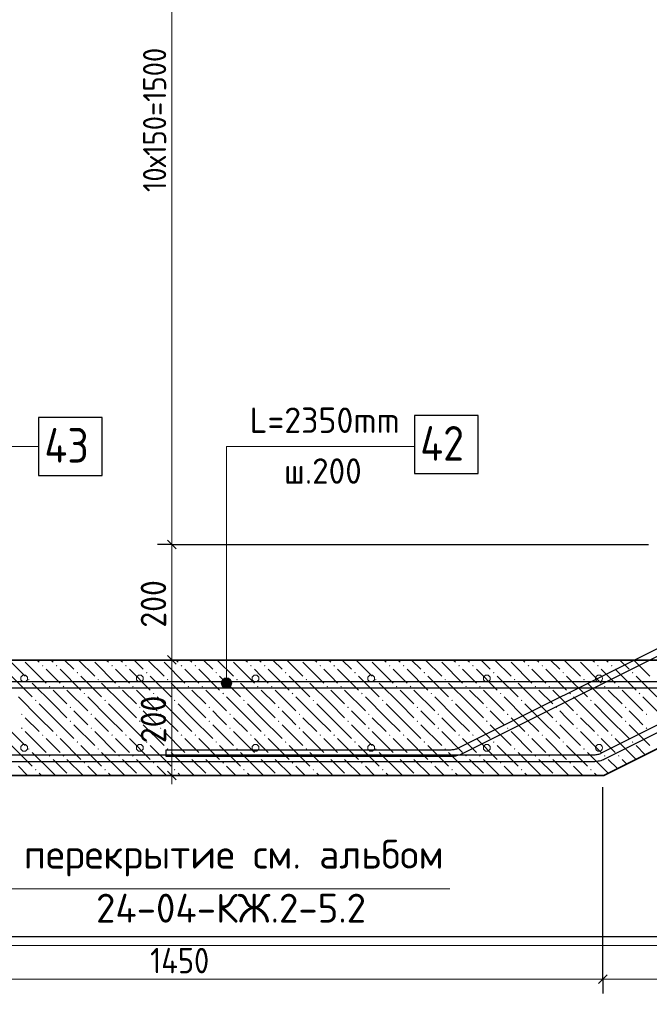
# Model space of a CAD drawing. Header units: millimetres. Extents: x 0 to 21000, y 0 to 14855.
# Tile 5 of 25: x 4061 to 6783, y 7096 to 11357. Entities that reach past the tile are written whole.
import ezdxf

# ---------------------------------------------------------------- set-up
doc = ezdxf.new("R2010")
doc.units = ezdxf.units.MM
for name, color, linetype, lineweight in [('Standard', 7, 'Continuous', 25), ('Обрамление П-обр. равн.', 7, 'Continuous', 25), ('Общий01', 7, 'Continuous', 13), ('Позиционная метка линия выноска', 7, 'Continuous', 13), ('Примечания', 7, 'Continuous', 13), ('Размерная линия_ общее', 7, 'Continuous', 13)]:
    doc.layers.add(name, color=color, linetype=linetype, lineweight=lineweight)
doc.layers.add('ЖБ Лестница', color=7, linetype='Continuous', lineweight=25, true_color=0xe0e0ff)
doc.styles.add('ISOCPEUR', font='txt')

msp = doc.modelspace()

# ---------------------------------------------------------------- hatches: boundary and pattern name
at = {"layer": 'ЖБ Лестница', "linetype": 'Continuous', "lineweight": 18, "transparency": 33554687}
for points in [[(4157.2, 8560.9), (4160.4, 8564.2), (4163.7, 8560.9), (4160.4, 8557.7)], [(4217.2, 8560.9), (4220.4, 8564.2), (4223.7, 8560.9), (4220.4, 8557.7)], [(4457.2, 8560.9), (4460.4, 8564.2), (4463.7, 8560.9), (4460.4, 8557.7)], [(4517.2, 8560.9), (4520.4, 8564.2), (4523.7, 8560.9), (4520.4, 8557.7)], [(4757.2, 8560.9), (4760.4, 8564.2), (4763.7, 8560.9), (4760.4, 8557.7)], [(4817.2, 8560.9), (4820.4, 8564.2), (4823.7, 8560.9), (4820.4, 8557.7)], [(5057.2, 8560.9), (5060.4, 8564.2), (5063.7, 8560.9), (5060.4, 8557.7)], [(5117.2, 8560.9), (5120.4, 8564.2), (5123.7, 8560.9), (5120.4, 8557.7)], [(5357.2, 8560.9), (5360.4, 8564.2), (5363.7, 8560.9), (5360.4, 8557.7)], [(5417.2, 8560.9), (5420.4, 8564.2), (5423.7, 8560.9), (5420.4, 8557.7)], [(5657.2, 8560.9), (5660.4, 8564.2), (5663.7, 8560.9), (5660.4, 8557.7)], [(5717.2, 8560.9), (5720.4, 8564.2), (5723.7, 8560.9), (5720.4, 8557.7)], [(5957.2, 8560.9), (5960.4, 8564.2), (5963.7, 8560.9), (5960.4, 8557.7)], [(6017.2, 8560.9), (6020.4, 8564.2), (6023.7, 8560.9), (6020.4, 8557.7)], [(6257.2, 8560.9), (6260.4, 8564.2), (6263.7, 8560.9), (6260.4, 8557.7)], [(6317.2, 8560.9), (6320.4, 8564.2), (6323.7, 8560.9), (6320.4, 8557.7)], [(6557.2, 8560.9), (6560.4, 8564.2), (6563.7, 8560.9), (6560.4, 8557.7)], [(6617.2, 8560.9), (6620.4, 8564.2), (6623.7, 8560.9), (6620.4, 8557.7)], [(4307.2, 8530.9), (4310.4, 8534.2), (4313.7, 8530.9), (4310.4, 8527.7)], [(4607.2, 8530.9), (4610.4, 8534.2), (4613.7, 8530.9), (4610.4, 8527.7)], [(4907.2, 8530.9), (4910.4, 8534.2), (4913.7, 8530.9), (4910.4, 8527.7)], [(5207.2, 8530.9), (5210.4, 8534.2), (5213.7, 8530.9), (5210.4, 8527.7)], [(5507.2, 8530.9), (5510.4, 8534.2), (5513.7, 8530.9), (5510.4, 8527.7)], [(5807.2, 8530.9), (5810.4, 8534.2), (5813.7, 8530.9), (5810.4, 8527.7)], [(6107.2, 8530.9), (6110.4, 8534.2), (6113.7, 8530.9), (6110.4, 8527.7)], [(6407.2, 8530.9), (6410.4, 8534.2), (6413.7, 8530.9), (6410.4, 8527.7)], [(6707.2, 8530.9), (6710.4, 8534.2), (6713.7, 8530.9), (6710.4, 8527.7)], [(4097.2, 8500.9), (4100.4, 8504.2), (4103.7, 8500.9), (4100.4, 8497.7)], [(4397.2, 8500.9), (4400.4, 8504.2), (4403.7, 8500.9), (4400.4, 8497.7)], [(4697.2, 8500.9), (4700.4, 8504.2), (4703.7, 8500.9), (4700.4, 8497.7)], [(4997.2, 8500.9), (5000.4, 8504.2), (5003.7, 8500.9), (5000.4, 8497.7)], [(5297.2, 8500.9), (5300.4, 8504.2), (5303.7, 8500.9), (5300.4, 8497.7)], [(5597.2, 8500.9), (5600.4, 8504.2), (5603.7, 8500.9), (5600.4, 8497.7)], [(5897.2, 8500.9), (5900.4, 8504.2), (5903.7, 8500.9), (5900.4, 8497.7)], [(6197.2, 8500.9), (6200.4, 8504.2), (6203.7, 8500.9), (6200.4, 8497.7)], [(6497.2, 8500.9), (6500.4, 8504.2), (6503.7, 8500.9), (6500.4, 8497.7)], [(4187.2, 8470.9), (4190.4, 8474.2), (4193.7, 8470.9), (4190.4, 8467.7)], [(4247.2, 8470.9), (4250.4, 8474.2), (4253.7, 8470.9), (4250.4, 8467.7)], [(4337.2, 8440.9), (4340.4, 8444.2), (4343.7, 8440.9), (4340.4, 8437.7)], [(4487.2, 8470.9), (4490.4, 8474.2), (4493.7, 8470.9), (4490.4, 8467.7)], [(4547.2, 8470.9), (4550.4, 8474.2), (4553.7, 8470.9), (4550.4, 8467.7)], [(4637.2, 8440.9), (4640.4, 8444.2), (4643.7, 8440.9), (4640.4, 8437.7)], [(4787.2, 8470.9), (4790.4, 8474.2), (4793.7, 8470.9), (4790.4, 8467.7)], [(4847.2, 8470.9), (4850.4, 8474.2), (4853.7, 8470.9), (4850.4, 8467.7)], [(4937.2, 8440.9), (4940.4, 8444.2), (4943.7, 8440.9), (4940.4, 8437.7)], [(5087.2, 8470.9), (5090.4, 8474.2), (5093.7, 8470.9), (5090.4, 8467.7)], [(5147.2, 8470.9), (5150.4, 8474.2), (5153.7, 8470.9), (5150.4, 8467.7)], [(5237.2, 8440.9), (5240.4, 8444.2), (5243.7, 8440.9), (5240.4, 8437.7)], [(5387.2, 8470.9), (5390.4, 8474.2), (5393.7, 8470.9), (5390.4, 8467.7)], [(5447.2, 8470.9), (5450.4, 8474.2), (5453.7, 8470.9), (5450.4, 8467.7)], [(5537.2, 8440.9), (5540.4, 8444.2), (5543.7, 8440.9), (5540.4, 8437.7)], [(5687.2, 8470.9), (5690.4, 8474.2), (5693.7, 8470.9), (5690.4, 8467.7)], [(5747.2, 8470.9), (5750.4, 8474.2), (5753.7, 8470.9), (5750.4, 8467.7)], [(5837.2, 8440.9), (5840.4, 8444.2), (5843.7, 8440.9), (5840.4, 8437.7)], [(5987.2, 8470.9), (5990.4, 8474.2), (5993.7, 8470.9), (5990.4, 8467.7)], [(6047.2, 8470.9), (6050.4, 8474.2), (6053.7, 8470.9), (6050.4, 8467.7)], [(6137.2, 8440.9), (6140.4, 8444.2), (6143.7, 8440.9), (6140.4, 8437.7)], [(6287.2, 8470.9), (6290.4, 8474.2), (6293.7, 8470.9), (6290.4, 8467.7)], [(6347.2, 8470.9), (6350.4, 8474.2), (6353.7, 8470.9), (6350.4, 8467.7)], [(6437.2, 8440.9), (6440.4, 8444.2), (6443.7, 8440.9), (6440.4, 8437.7)], [(6587.2, 8470.9), (6590.4, 8474.2), (6593.7, 8470.9), (6590.4, 8467.7)], [(6647.2, 8470.9), (6650.4, 8474.2), (6653.7, 8470.9), (6650.4, 8467.7)], [(6737.2, 8440.9), (6740.4, 8444.2), (6743.7, 8440.9), (6740.4, 8437.7)], [(4127.2, 8410.9), (4130.4, 8414.2), (4133.7, 8410.9), (4130.4, 8407.7)], [(4427.2, 8410.9), (4430.4, 8414.2), (4433.7, 8410.9), (4430.4, 8407.7)], [(4727.2, 8410.9), (4730.4, 8414.2), (4733.7, 8410.9), (4730.4, 8407.7)], [(5027.2, 8410.9), (5030.4, 8414.2), (5033.7, 8410.9), (5030.4, 8407.7)], [(5327.2, 8410.9), (5330.4, 8414.2), (5333.7, 8410.9), (5330.4, 8407.7)], [(5627.2, 8410.9), (5630.4, 8414.2), (5633.7, 8410.9), (5630.4, 8407.7)], [(5927.2, 8410.9), (5930.4, 8414.2), (5933.7, 8410.9), (5930.4, 8407.7)], [(6227.2, 8410.9), (6230.4, 8414.2), (6233.7, 8410.9), (6230.4, 8407.7)], [(6527.2, 8410.9), (6530.4, 8414.2), (6533.7, 8410.9), (6530.4, 8407.7)], [(4067.2, 8350.9), (4070.4, 8354.2), (4073.7, 8350.9), (4070.4, 8347.7)], [(4277.2, 8380.9), (4280.4, 8384.2), (4283.7, 8380.9), (4280.4, 8377.7)], [(4367.2, 8350.9), (4370.4, 8354.2), (4373.7, 8350.9), (4370.4, 8347.7)], [(4577.2, 8380.9), (4580.4, 8384.2), (4583.7, 8380.9), (4580.4, 8377.7)], [(4667.2, 8350.9), (4670.4, 8354.2), (4673.7, 8350.9), (4670.4, 8347.7)], [(4877.2, 8380.9), (4880.4, 8384.2), (4883.7, 8380.9), (4880.4, 8377.7)], [(4967.2, 8350.9), (4970.4, 8354.2), (4973.7, 8350.9), (4970.4, 8347.7)], [(5177.2, 8380.9), (5180.4, 8384.2), (5183.7, 8380.9), (5180.4, 8377.7)], [(5267.2, 8350.9), (5270.4, 8354.2), (5273.7, 8350.9), (5270.4, 8347.7)], [(5477.2, 8380.9), (5480.4, 8384.2), (5483.7, 8380.9), (5480.4, 8377.7)], [(5567.2, 8350.9), (5570.4, 8354.2), (5573.7, 8350.9), (5570.4, 8347.7)], [(5777.2, 8380.9), (5780.4, 8384.2), (5783.7, 8380.9), (5780.4, 8377.7)], [(5867.2, 8350.9), (5870.4, 8354.2), (5873.7, 8350.9), (5870.4, 8347.7)], [(6077.2, 8380.9), (6080.4, 8384.2), (6083.7, 8380.9), (6080.4, 8377.7)], [(6167.2, 8350.9), (6170.4, 8354.2), (6173.7, 8350.9), (6170.4, 8347.7)], [(6377.2, 8380.9), (6380.4, 8384.2), (6383.7, 8380.9), (6380.4, 8377.7)], [(6467.2, 8350.9), (6470.4, 8354.2), (6473.7, 8350.9), (6470.4, 8347.7)], [(6677.2, 8380.9), (6680.4, 8384.2), (6683.7, 8380.9), (6680.4, 8377.7)], [(6767.2, 8350.9), (6770.4, 8354.2), (6773.7, 8350.9), (6770.4, 8347.7)], [(4277.2, 8320.9), (4280.4, 8324.2), (4283.7, 8320.9), (4280.4, 8317.7)], [(4577.2, 8320.9), (4580.4, 8324.2), (4583.7, 8320.9), (4580.4, 8317.7)], [(4877.2, 8320.9), (4880.4, 8324.2), (4883.7, 8320.9), (4880.4, 8317.7)], [(5177.2, 8320.9), (5180.4, 8324.2), (5183.7, 8320.9), (5180.4, 8317.7)], [(5477.2, 8320.9), (5480.4, 8324.2), (5483.7, 8320.9), (5480.4, 8317.7)], [(5777.2, 8320.9), (5780.4, 8324.2), (5783.7, 8320.9), (5780.4, 8317.7)], [(6077.2, 8320.9), (6080.4, 8324.2), (6083.7, 8320.9), (6080.4, 8317.7)], [(6377.2, 8320.9), (6380.4, 8324.2), (6383.7, 8320.9), (6380.4, 8317.7)], [(6677.2, 8320.9), (6680.4, 8324.2), (6683.7, 8320.9), (6680.4, 8317.7)], [(4067.2, 8290.9), (4070.4, 8294.2), (4073.7, 8290.9), (4070.4, 8287.7)], [(4367.2, 8290.9), (4370.4, 8294.2), (4373.7, 8290.9), (4370.4, 8287.7)], [(4667.2, 8290.9), (4670.4, 8294.2), (4673.7, 8290.9), (4670.4, 8287.7)], [(4967.2, 8290.9), (4970.4, 8294.2), (4973.7, 8290.9), (4970.4, 8287.7)], [(5267.2, 8290.9), (5270.4, 8294.2), (5273.7, 8290.9), (5270.4, 8287.7)], [(5567.2, 8290.9), (5570.4, 8294.2), (5573.7, 8290.9), (5570.4, 8287.7)], [(5867.2, 8290.9), (5870.4, 8294.2), (5873.7, 8290.9), (5870.4, 8287.7)], [(6167.2, 8290.9), (6170.4, 8294.2), (6173.7, 8290.9), (6170.4, 8287.7)], [(6467.2, 8290.9), (6470.4, 8294.2), (6473.7, 8290.9), (6470.4, 8287.7)], [(6767.2, 8290.9), (6770.4, 8294.2), (6773.7, 8290.9), (6770.4, 8287.7)], [(4157.2, 8260.9), (4160.4, 8264.2), (4163.7, 8260.9), (4160.4, 8257.7)], [(4217.2, 8260.9), (4220.4, 8264.2), (4223.7, 8260.9), (4220.4, 8257.7)], [(4307.2, 8230.9), (4310.4, 8234.2), (4313.7, 8230.9), (4310.4, 8227.7)], [(4457.2, 8260.9), (4460.4, 8264.2), (4463.7, 8260.9), (4460.4, 8257.7)], [(4517.2, 8260.9), (4520.4, 8264.2), (4523.7, 8260.9), (4520.4, 8257.7)], [(4607.2, 8230.9), (4610.4, 8234.2), (4613.7, 8230.9), (4610.4, 8227.7)], [(4757.2, 8260.9), (4760.4, 8264.2), (4763.7, 8260.9), (4760.4, 8257.7)], [(4817.2, 8260.9), (4820.4, 8264.2), (4823.7, 8260.9), (4820.4, 8257.7)], [(4907.2, 8230.9), (4910.4, 8234.2), (4913.7, 8230.9), (4910.4, 8227.7)], [(5057.2, 8260.9), (5060.4, 8264.2), (5063.7, 8260.9), (5060.4, 8257.7)], [(5117.2, 8260.9), (5120.4, 8264.2), (5123.7, 8260.9), (5120.4, 8257.7)], [(5207.2, 8230.9), (5210.4, 8234.2), (5213.7, 8230.9), (5210.4, 8227.7)], [(5357.2, 8260.9), (5360.4, 8264.2), (5363.7, 8260.9), (5360.4, 8257.7)], [(5417.2, 8260.9), (5420.4, 8264.2), (5423.7, 8260.9), (5420.4, 8257.7)], [(5507.2, 8230.9), (5510.4, 8234.2), (5513.7, 8230.9), (5510.4, 8227.7)], [(5657.2, 8260.9), (5660.4, 8264.2), (5663.7, 8260.9), (5660.4, 8257.7)], [(5717.2, 8260.9), (5720.4, 8264.2), (5723.7, 8260.9), (5720.4, 8257.7)], [(5807.2, 8230.9), (5810.4, 8234.2), (5813.7, 8230.9), (5810.4, 8227.7)], [(5957.2, 8260.9), (5960.4, 8264.2), (5963.7, 8260.9), (5960.4, 8257.7)], [(6017.2, 8260.9), (6020.4, 8264.2), (6023.7, 8260.9), (6020.4, 8257.7)], [(6107.2, 8230.9), (6110.4, 8234.2), (6113.7, 8230.9), (6110.4, 8227.7)], [(6257.2, 8260.9), (6260.4, 8264.2), (6263.7, 8260.9), (6260.4, 8257.7)], [(6317.2, 8260.9), (6320.4, 8264.2), (6323.7, 8260.9), (6320.4, 8257.7)], [(6407.2, 8230.9), (6410.4, 8234.2), (6413.7, 8230.9), (6410.4, 8227.7)], [(6557.2, 8260.9), (6560.4, 8264.2), (6563.7, 8260.9), (6560.4, 8257.7)], [(6617.2, 8260.9), (6620.4, 8264.2), (6623.7, 8260.9), (6620.4, 8257.7)], [(6707.2, 8230.9), (6710.4, 8234.2), (6713.7, 8230.9), (6710.4, 8227.7)], [(4097.2, 8200.9), (4100.4, 8204.2), (4103.7, 8200.9), (4100.4, 8197.7)], [(4397.2, 8200.9), (4400.4, 8204.2), (4403.7, 8200.9), (4400.4, 8197.7)], [(4697.2, 8200.9), (4700.4, 8204.2), (4703.7, 8200.9), (4700.4, 8197.7)], [(4997.2, 8200.9), (5000.4, 8204.2), (5003.7, 8200.9), (5000.4, 8197.7)], [(5297.2, 8200.9), (5300.4, 8204.2), (5303.7, 8200.9), (5300.4, 8197.7)], [(5597.2, 8200.9), (5600.4, 8204.2), (5603.7, 8200.9), (5600.4, 8197.7)], [(5897.2, 8200.9), (5900.4, 8204.2), (5903.7, 8200.9), (5900.4, 8197.7)], [(6197.2, 8200.9), (6200.4, 8204.2), (6203.7, 8200.9), (6200.4, 8197.7)], [(6497.2, 8200.9), (6500.4, 8204.2), (6503.7, 8200.9), (6500.4, 8197.7)], [(4187.2, 8170.9), (4190.4, 8174.2), (4193.7, 8170.9), (4190.4, 8167.7)], [(4247.2, 8170.9), (4250.4, 8174.2), (4253.7, 8170.9), (4250.4, 8167.7)], [(4337.2, 8140.9), (4340.4, 8144.2), (4343.7, 8140.9), (4340.4, 8137.7)], [(4487.2, 8170.9), (4490.4, 8174.2), (4493.7, 8170.9), (4490.4, 8167.7)], [(4547.2, 8170.9), (4550.4, 8174.2), (4553.7, 8170.9), (4550.4, 8167.7)], [(4637.2, 8140.9), (4640.4, 8144.2), (4643.7, 8140.9), (4640.4, 8137.7)], [(4787.2, 8170.9), (4790.4, 8174.2), (4793.7, 8170.9), (4790.4, 8167.7)], [(4847.2, 8170.9), (4850.4, 8174.2), (4853.7, 8170.9), (4850.4, 8167.7)], [(4937.2, 8140.9), (4940.4, 8144.2), (4943.7, 8140.9), (4940.4, 8137.7)], [(5087.2, 8170.9), (5090.4, 8174.2), (5093.7, 8170.9), (5090.4, 8167.7)], [(5147.2, 8170.9), (5150.4, 8174.2), (5153.7, 8170.9), (5150.4, 8167.7)], [(5237.2, 8140.9), (5240.4, 8144.2), (5243.7, 8140.9), (5240.4, 8137.7)], [(5387.2, 8170.9), (5390.4, 8174.2), (5393.7, 8170.9), (5390.4, 8167.7)], [(5447.2, 8170.9), (5450.4, 8174.2), (5453.7, 8170.9), (5450.4, 8167.7)], [(5537.2, 8140.9), (5540.4, 8144.2), (5543.7, 8140.9), (5540.4, 8137.7)], [(5687.2, 8170.9), (5690.4, 8174.2), (5693.7, 8170.9), (5690.4, 8167.7)], [(5747.2, 8170.9), (5750.4, 8174.2), (5753.7, 8170.9), (5750.4, 8167.7)], [(5837.2, 8140.9), (5840.4, 8144.2), (5843.7, 8140.9), (5840.4, 8137.7)], [(5987.2, 8170.9), (5990.4, 8174.2), (5993.7, 8170.9), (5990.4, 8167.7)], [(6047.2, 8170.9), (6050.4, 8174.2), (6053.7, 8170.9), (6050.4, 8167.7)], [(6137.2, 8140.9), (6140.4, 8144.2), (6143.7, 8140.9), (6140.4, 8137.7)], [(6287.2, 8170.9), (6290.4, 8174.2), (6293.7, 8170.9), (6290.4, 8167.7)], [(6347.2, 8170.9), (6350.4, 8174.2), (6353.7, 8170.9), (6350.4, 8167.7)], [(6437.2, 8140.9), (6440.4, 8144.2), (6443.7, 8140.9), (6440.4, 8137.7)], [(6587.2, 8170.9), (6590.4, 8174.2), (6593.7, 8170.9), (6590.4, 8167.7)], [(6647.2, 8170.9), (6650.4, 8174.2), (6653.7, 8170.9), (6650.4, 8167.7)], [(4127.2, 8110.9), (4130.4, 8114.2), (4133.7, 8110.9), (4130.4, 8107.7)], [(4427.2, 8110.9), (4430.4, 8114.2), (4433.7, 8110.9), (4430.4, 8107.7)], [(4727.2, 8110.9), (4730.4, 8114.2), (4733.7, 8110.9), (4730.4, 8107.7)], [(5027.2, 8110.9), (5030.4, 8114.2), (5033.7, 8110.9), (5030.4, 8107.7)], [(5327.2, 8110.9), (5330.4, 8114.2), (5333.7, 8110.9), (5330.4, 8107.7)], [(5627.2, 8110.9), (5630.4, 8114.2), (5633.7, 8110.9), (5630.4, 8107.7)], [(5927.2, 8110.9), (5930.4, 8114.2), (5933.7, 8110.9), (5930.4, 8107.7)], [(6227.2, 8110.9), (6230.4, 8114.2), (6233.7, 8110.9), (6230.4, 8107.7)], [(6527.2, 8110.9), (6530.4, 8114.2), (6533.7, 8110.9), (6530.4, 8107.7)]]:
    msp.add_hatch(color=7, dxfattribs=at).paths.add_polyline_path(points, flags=16)
at = {"layer": 'Позиционная метка линия выноска', "linetype": 'Continuous', "lineweight": 13, "transparency": 33554687}
for points in [[(4974.5, 8497.2), (4935.8, 8497.2), (4932.7, 8485.9)], [(4974.5, 8497.2), (4932.7, 8485.9), (4977.7, 8485.9)], [(4977.7, 8485.9), (4932.7, 8485.9), (4935.8, 8474.7)], [(4966.4, 8505.3), (4943.9, 8505.3), (4935.8, 8497.2)], [(4966.4, 8505.3), (4935.8, 8497.2), (4974.5, 8497.2)], [(4977.7, 8485.9), (4935.8, 8474.7), (4974.5, 8474.7)], [(4943.9, 8505.3), (4966.4, 8505.3), (4955.2, 8508.4)], [(4974.5, 8474.7), (4935.8, 8474.7), (4943.9, 8466.6)], [(4974.5, 8474.7), (4943.9, 8466.6), (4966.4, 8466.6)], [(4966.4, 8466.6), (4943.9, 8466.6), (4955.2, 8463.4)]]:
    msp.add_hatch(color=7, dxfattribs=at).paths.add_polyline_path(points)

# ---------------------------------------------------------------- linework, layer by layer
at = {"color": 7, "linetype": 'Continuous', "lineweight": 25, "transparency": 33554687}
for points in [[(2517.5, 8175.9), (6544.6, 8175.9), (6548.8, 8176.1), (6552.9, 8176.5), (6557, 8177.1), (6561, 8178), (6564.9, 8179), (6568.8, 8180.3), (6572.7, 8181.8), (6576.5, 8183.5), (15705.6, 12748)], [(15086.8, 12735.9), (5971.4, 8178.2), (5966.3, 8175.9), (5960.9, 8173.8), (5955.4, 8172.1), (5949.9, 8170.6), (5944.3, 8169.4), (5938.6, 8168.6), (5932.8, 8168), (5927.2, 8167.8), (4694.5, 8167.8), (4694.5, 8197.8), (5926.6, 8197.8), (5930.8, 8198), (5934.9, 8198.4), (5939, 8199), (5943, 8199.8), (5946.9, 8200.9), (5950.9, 8202.1), (5954.7, 8203.6), (5958.5, 8205.3), (15073.9, 12763)], [(15718.4, 12720.9), (6589.4, 8156.4), (6584.2, 8154.1), (6578.9, 8152), (6573.4, 8150.2), (6567.9, 8148.7), (6562.3, 8147.6), (6556.6, 8146.7), (6550.8, 8146.2), (6545.2, 8145.9), (2517.5, 8145.9), (2517.5, 8175.9)], [(5767.4, 9393.3), (6042.4, 9393.3), (6042.4, 9643.3), (5767.4, 9643.3), (5767.4, 9393.3)]]:
    msp.add_lwpolyline(points, dxfattribs=at)
at = {"color": 38, "linetype": 'Continuous', "lineweight": 25, "true_color": 0x5f1e0f, "transparency": 33554687}
msp.add_lwpolyline([(2537.9, 8493.4), (7150, 8493.4), (7154.2, 8493.6), (7158.3, 8494), (7162.4, 8494.6), (7166.4, 8495.5), (7170.3, 8496.5), (7174.3, 8497.8), (7178.1, 8499.3), (7181.9, 8501), (8279.6, 9049.8), (8293, 9023), (7194.8, 8473.9), (7189.7, 8471.6), (7184.3, 8469.5), (7178.8, 8467.7), (7173.3, 8466.2), (7167.7, 8465.1), (7162, 8464.2), (7156.2, 8463.7), (7150.6, 8463.4), (2537.9, 8463.4), (2537.9, 8493.4)], dxfattribs=at)
at = {"layer": 'Standard', "color": 254, "linetype": 'Continuous', "lineweight": 25, "true_color": 0xc4c4ff, "transparency": 33554687}
msp.add_lwpolyline([(1723.9, 7389.9), (20677.2, 7389.9), (20677.2, 13471.1), (1723.9, 13471.1), (1723.9, 7389.9)], dxfattribs=at)
at = {"layer": 'Standard', "color": 7, "linetype": 'Continuous', "lineweight": 13, "transparency": 33554687}
msp.add_lwpolyline([(11250, 7350), (1904.8, 7350), (1904.8, 152.7), (11250, 152.7), (11250, 7350)], dxfattribs=at)
at = {"layer": 'Standard', "color": 7, "linetype": 'Continuous', "lineweight": 18, "transparency": 33554687}
for centre in [(4080.4, 8505.9), (4580.4, 8505.9), (5080.4, 8505.9), (5580.4, 8505.9), (6080.4, 8505.9), (6565.4, 8505.9), (4080.4, 8205.9), (4580.4, 8205.9), (5080.4, 8205.9), (5580.4, 8205.9), (6080.4, 8205.9), (6565.4, 8205.9)]:
    msp.add_circle(centre, 15, dxfattribs=at)
at = {"layer": 'ЖБ Лестница', "color": 7, "linetype": 'Continuous', "lineweight": 35, "transparency": 33554687}
for p, q in [((6586.2, 8085.9), (15080, 12335.9)), ((6830, 8585.9), (2955.4, 8585.9)), ((2955.4, 8085.9), (6586.2, 8085.9))]:
    msp.add_line(p, q, dxfattribs=at)
at = {"layer": 'ЖБ Лестница', "color": 9, "linetype": 'Continuous', "lineweight": 18, "true_color": 0xc7c7c7, "transparency": 33554687}
for p, q in [((4015.4, 8585.9), (4085.4, 8515.9)), ((4085.4, 8575.9), (4175.4, 8485.9)), ((4135.4, 8585.9), (4145.4, 8575.9)), ((4195.4, 8585.9), (4205.4, 8575.9)), ((4255.4, 8585.9), (4295.4, 8545.9)), ((4315.4, 8585.9), (4385.4, 8515.9)), ((4385.4, 8575.9), (4475.4, 8485.9)), ((4435.4, 8585.9), (4445.4, 8575.9)), ((4495.4, 8585.9), (4505.4, 8575.9)), ((4555.4, 8585.9), (4595.4, 8545.9)), ((4615.4, 8585.9), (4685.4, 8515.9)), ((4685.4, 8575.9), (4775.4, 8485.9)), ((4735.4, 8585.9), (4745.4, 8575.9)), ((4795.4, 8585.9), (4805.4, 8575.9)), ((4855.4, 8585.9), (4895.4, 8545.9)), ((4915.4, 8585.9), (4985.4, 8515.9)), ((4985.4, 8575.9), (5075.4, 8485.9)), ((5035.4, 8585.9), (5045.4, 8575.9)), ((5095.4, 8585.9), (5105.4, 8575.9)), ((5155.4, 8585.9), (5195.4, 8545.9)), ((5215.4, 8585.9), (5285.4, 8515.9)), ((5285.4, 8575.9), (5375.4, 8485.9)), ((5335.4, 8585.9), (5345.4, 8575.9)), ((5395.4, 8585.9), (5405.4, 8575.9)), ((5455.4, 8585.9), (5495.4, 8545.9)), ((5515.4, 8585.9), (5585.4, 8515.9)), ((5585.4, 8575.9), (5675.4, 8485.9)), ((5635.4, 8585.9), (5645.4, 8575.9)), ((5695.4, 8585.9), (5705.4, 8575.9)), ((5755.4, 8585.9), (5795.4, 8545.9)), ((5815.4, 8585.9), (5885.4, 8515.9)), ((5885.4, 8575.9), (5975.4, 8485.9)), ((5935.4, 8585.9), (5945.4, 8575.9)), ((5995.4, 8585.9), (6005.4, 8575.9)), ((6055.4, 8585.9), (6095.4, 8545.9)), ((6115.4, 8585.9), (6185.4, 8515.9)), ((6185.4, 8575.9), (6275.4, 8485.9)), ((6235.4, 8585.9), (6245.4, 8575.9)), ((6295.4, 8585.9), (6305.4, 8575.9)), ((6355.4, 8585.9), (6395.4, 8545.9)), ((6415.4, 8585.9), (6485.4, 8515.9)), ((6485.4, 8575.9), (6575.4, 8485.9)), ((6535.4, 8585.9), (6545.4, 8575.9)), ((6595.4, 8585.9), (6605.4, 8575.9)), ((6655.4, 8585.9), (6695.4, 8545.9)), ((6715.4, 8585.9), (6785.4, 8515.9)), ((4205.4, 8515.9), (4175.4, 8545.9)), ((4235.4, 8545.9), (4325.4, 8455.9)), ((4505.4, 8515.9), (4475.4, 8545.9)), ((4535.4, 8545.9), (4625.4, 8455.9)), ((4805.4, 8515.9), (4775.4, 8545.9)), ((4835.4, 8545.9), (4925.4, 8455.9)), ((5105.4, 8515.9), (5075.4, 8545.9)), ((5135.4, 8545.9), (5225.4, 8455.9)), ((5405.4, 8515.9), (5375.4, 8545.9)), ((5435.4, 8545.9), (5525.4, 8455.9)), ((5705.4, 8515.9), (5675.4, 8545.9)), ((5735.4, 8545.9), (5825.4, 8455.9)), ((6005.4, 8515.9), (5975.4, 8545.9)), ((6035.4, 8545.9), (6125.4, 8455.9)), ((6305.4, 8515.9), (6275.4, 8545.9)), ((6335.4, 8545.9), (6425.4, 8455.9)), ((6605.4, 8515.9), (6575.4, 8545.9)), ((6635.4, 8545.9), (6725.4, 8455.9)), ((4025.4, 8515.9), (4115.4, 8425.9)), ((4205.4, 8395.9), (4115.4, 8485.9)), ((4235.4, 8485.9), (4205.4, 8515.9)), ((4325.4, 8515.9), (4415.4, 8425.9)), ((4505.4, 8395.9), (4415.4, 8485.9)), ((4535.4, 8485.9), (4505.4, 8515.9)), ((4625.4, 8515.9), (4715.4, 8425.9)), ((4805.4, 8395.9), (4715.4, 8485.9)), ((4835.4, 8485.9), (4805.4, 8515.9)), ((4925.4, 8515.9), (5015.4, 8425.9)), ((5105.4, 8395.9), (5015.4, 8485.9)), ((5135.4, 8485.9), (5105.4, 8515.9)), ((5225.4, 8515.9), (5315.4, 8425.9)), ((5405.4, 8395.9), (5315.4, 8485.9)), ((5435.4, 8485.9), (5405.4, 8515.9)), ((5525.4, 8515.9), (5615.4, 8425.9)), ((5705.4, 8395.9), (5615.4, 8485.9)), ((5735.4, 8485.9), (5705.4, 8515.9)), ((5825.4, 8515.9), (5915.4, 8425.9)), ((6005.4, 8395.9), (5915.4, 8485.9)), ((6035.4, 8485.9), (6005.4, 8515.9)), ((6125.4, 8515.9), (6215.4, 8425.9)), ((6305.4, 8395.9), (6215.4, 8485.9)), ((6335.4, 8485.9), (6305.4, 8515.9)), ((6425.4, 8515.9), (6515.4, 8425.9)), ((6605.4, 8395.9), (6515.4, 8485.9)), ((6635.4, 8485.9), (6605.4, 8515.9)), ((6725.4, 8515.9), (6815.4, 8425.9)), ((4205.4, 8455.9), (4265.4, 8395.9)), ((4265.4, 8455.9), (4355.4, 8365.9)), ((4505.4, 8455.9), (4565.4, 8395.9)), ((4565.4, 8455.9), (4655.4, 8365.9)), ((4805.4, 8455.9), (4865.4, 8395.9)), ((4865.4, 8455.9), (4955.4, 8365.9)), ((5105.4, 8455.9), (5165.4, 8395.9)), ((5165.4, 8455.9), (5255.4, 8365.9)), ((5405.4, 8455.9), (5465.4, 8395.9)), ((5465.4, 8455.9), (5555.4, 8365.9)), ((5705.4, 8455.9), (5765.4, 8395.9)), ((5765.4, 8455.9), (5855.4, 8365.9)), ((6005.4, 8455.9), (6065.4, 8395.9)), ((6065.4, 8455.9), (6155.4, 8365.9)), ((6305.4, 8455.9), (6365.4, 8395.9)), ((6365.4, 8455.9), (6455.4, 8365.9)), ((6605.4, 8455.9), (6665.4, 8395.9)), ((6665.4, 8455.9), (6755.4, 8365.9)), ((4145.4, 8335.9), (4055.4, 8425.9)), ((4145.4, 8395.9), (4205.4, 8335.9)), ((4205.4, 8395.9), (4265.4, 8335.9)), ((4445.4, 8335.9), (4355.4, 8425.9)), ((4445.4, 8395.9), (4505.4, 8335.9)), ((4505.4, 8395.9), (4565.4, 8335.9)), ((4745.4, 8335.9), (4655.4, 8425.9)), ((4745.4, 8395.9), (4805.4, 8335.9)), ((4805.4, 8395.9), (4865.4, 8335.9)), ((5045.4, 8335.9), (4955.4, 8425.9)), ((5045.4, 8395.9), (5105.4, 8335.9)), ((5105.4, 8395.9), (5165.4, 8335.9)), ((5345.4, 8335.9), (5255.4, 8425.9)), ((5345.4, 8395.9), (5405.4, 8335.9)), ((5405.4, 8395.9), (5465.4, 8335.9)), ((5645.4, 8335.9), (5555.4, 8425.9)), ((5645.4, 8395.9), (5705.4, 8335.9)), ((5705.4, 8395.9), (5765.4, 8335.9)), ((5945.4, 8335.9), (5855.4, 8425.9)), ((5945.4, 8395.9), (6005.4, 8335.9)), ((6005.4, 8395.9), (6065.4, 8335.9)), ((6245.4, 8335.9), (6155.4, 8425.9)), ((6245.4, 8395.9), (6305.4, 8335.9)), ((6305.4, 8395.9), (6365.4, 8335.9)), ((6545.4, 8335.9), (6455.4, 8425.9)), ((6545.4, 8395.9), (6605.4, 8335.9)), ((6605.4, 8395.9), (6665.4, 8335.9)), ((6845.4, 8335.9), (6755.4, 8425.9)), ((4325.4, 8335.9), (4295.4, 8365.9)), ((4625.4, 8335.9), (4595.4, 8365.9)), ((4925.4, 8335.9), (4895.4, 8365.9)), ((5225.4, 8335.9), (5195.4, 8365.9)), ((5525.4, 8335.9), (5495.4, 8365.9)), ((5825.4, 8335.9), (5795.4, 8365.9)), ((6125.4, 8335.9), (6095.4, 8365.9)), ((6425.4, 8335.9), (6395.4, 8365.9)), ((6725.4, 8335.9), (6695.4, 8365.9)), ((4085.4, 8335.9), (4145.4, 8275.9)), ((4145.4, 8335.9), (4205.4, 8275.9)), ((4205.4, 8335.9), (4295.4, 8245.9)), ((4355.4, 8305.9), (4325.4, 8335.9)), ((4385.4, 8335.9), (4445.4, 8275.9)), ((4445.4, 8335.9), (4505.4, 8275.9)), ((4505.4, 8335.9), (4595.4, 8245.9)), ((4655.4, 8305.9), (4625.4, 8335.9)), ((4685.4, 8335.9), (4745.4, 8275.9)), ((4745.4, 8335.9), (4805.4, 8275.9)), ((4805.4, 8335.9), (4895.4, 8245.9)), ((4955.4, 8305.9), (4925.4, 8335.9)), ((4985.4, 8335.9), (5045.4, 8275.9)), ((5045.4, 8335.9), (5105.4, 8275.9)), ((5105.4, 8335.9), (5195.4, 8245.9)), ((5255.4, 8305.9), (5225.4, 8335.9)), ((5285.4, 8335.9), (5345.4, 8275.9)), ((5345.4, 8335.9), (5405.4, 8275.9)), ((5405.4, 8335.9), (5495.4, 8245.9)), ((5555.4, 8305.9), (5525.4, 8335.9)), ((5585.4, 8335.9), (5645.4, 8275.9)), ((5645.4, 8335.9), (5705.4, 8275.9)), ((5705.4, 8335.9), (5795.4, 8245.9)), ((5855.4, 8305.9), (5825.4, 8335.9)), ((5885.4, 8335.9), (5945.4, 8275.9)), ((5945.4, 8335.9), (6005.4, 8275.9)), ((6005.4, 8335.9), (6095.4, 8245.9)), ((6155.4, 8305.9), (6125.4, 8335.9)), ((6185.4, 8335.9), (6245.4, 8275.9)), ((6245.4, 8335.9), (6305.4, 8275.9)), ((6305.4, 8335.9), (6395.4, 8245.9)), ((6455.4, 8305.9), (6425.4, 8335.9)), ((6485.4, 8335.9), (6545.4, 8275.9)), ((6545.4, 8335.9), (6605.4, 8275.9)), ((6605.4, 8335.9), (6695.4, 8245.9)), ((6755.4, 8305.9), (6725.4, 8335.9)), ((3995.4, 8305.9), (4085.4, 8215.9)), ((4085.4, 8275.9), (4175.4, 8185.9)), ((4295.4, 8305.9), (4385.4, 8215.9)), ((4385.4, 8275.9), (4475.4, 8185.9)), ((4595.4, 8305.9), (4685.4, 8215.9)), ((4685.4, 8275.9), (4775.4, 8185.9)), ((4895.4, 8305.9), (4985.4, 8215.9)), ((4985.4, 8275.9), (5075.4, 8185.9)), ((5195.4, 8305.9), (5285.4, 8215.9)), ((5285.4, 8275.9), (5375.4, 8185.9)), ((5495.4, 8305.9), (5585.4, 8215.9)), ((5585.4, 8275.9), (5675.4, 8185.9)), ((5795.4, 8305.9), (5885.4, 8215.9)), ((5885.4, 8275.9), (5975.4, 8185.9)), ((6095.4, 8305.9), (6185.4, 8215.9)), ((6185.4, 8275.9), (6275.4, 8185.9)), ((6395.4, 8305.9), (6485.4, 8215.9)), ((6485.4, 8275.9), (6575.4, 8185.9)), ((6695.4, 8305.9), (6785.4, 8215.9)), ((4205.4, 8215.9), (4175.4, 8245.9)), ((4235.4, 8245.9), (4325.4, 8155.9)), ((4505.4, 8215.9), (4475.4, 8245.9)), ((4535.4, 8245.9), (4625.4, 8155.9)), ((4805.4, 8215.9), (4775.4, 8245.9)), ((4835.4, 8245.9), (4925.4, 8155.9)), ((5105.4, 8215.9), (5075.4, 8245.9)), ((5135.4, 8245.9), (5225.4, 8155.9)), ((5405.4, 8215.9), (5375.4, 8245.9)), ((5435.4, 8245.9), (5525.4, 8155.9)), ((5705.4, 8215.9), (5675.4, 8245.9)), ((5735.4, 8245.9), (5825.4, 8155.9)), ((6005.4, 8215.9), (5975.4, 8245.9)), ((6035.4, 8245.9), (6125.4, 8155.9)), ((6305.4, 8215.9), (6275.4, 8245.9)), ((6335.4, 8245.9), (6425.4, 8155.9)), ((6605.4, 8215.9), (6575.4, 8245.9)), ((6635.4, 8245.9), (6725.4, 8155.9)), ((4025.4, 8215.9), (4115.4, 8125.9)), ((4205.4, 8095.9), (4115.4, 8185.9)), ((4235.4, 8185.9), (4205.4, 8215.9)), ((4325.4, 8215.9), (4415.4, 8125.9)), ((4505.4, 8095.9), (4415.4, 8185.9)), ((4535.4, 8185.9), (4505.4, 8215.9)), ((4625.4, 8215.9), (4715.4, 8125.9)), ((4805.4, 8095.9), (4715.4, 8185.9)), ((4835.4, 8185.9), (4805.4, 8215.9)), ((4925.4, 8215.9), (5015.4, 8125.9)), ((5105.4, 8095.9), (5015.4, 8185.9)), ((5135.4, 8185.9), (5105.4, 8215.9)), ((5225.4, 8215.9), (5315.4, 8125.9)), ((5405.4, 8095.9), (5315.4, 8185.9)), ((5435.4, 8185.9), (5405.4, 8215.9)), ((5525.4, 8215.9), (5615.4, 8125.9)), ((5705.4, 8095.9), (5615.4, 8185.9)), ((5735.4, 8185.9), (5705.4, 8215.9)), ((5825.4, 8215.9), (5915.4, 8125.9)), ((6005.4, 8095.9), (5915.4, 8185.9)), ((6035.4, 8185.9), (6005.4, 8215.9)), ((6125.4, 8215.9), (6215.4, 8125.9)), ((6305.4, 8095.9), (6215.4, 8185.9)), ((6335.4, 8185.9), (6305.4, 8215.9)), ((6425.4, 8215.9), (6515.4, 8125.9)), ((6605.4, 8095.9), (6515.4, 8185.9)), ((6635.4, 8185.9), (6605.4, 8215.9)), ((6725.4, 8215.9), (6765.6, 8175.7)), ((4205.4, 8155.9), (4265.4, 8095.9)), ((4265.4, 8155.9), (4335.4, 8085.9)), ((4505.4, 8155.9), (4565.4, 8095.9)), ((4565.4, 8155.9), (4635.4, 8085.9)), ((4805.4, 8155.9), (4865.4, 8095.9)), ((4865.4, 8155.9), (4935.4, 8085.9)), ((5105.4, 8155.9), (5165.4, 8095.9)), ((5165.4, 8155.9), (5235.4, 8085.9)), ((5405.4, 8155.9), (5465.4, 8095.9)), ((5465.4, 8155.9), (5535.4, 8085.9)), ((5705.4, 8155.9), (5765.4, 8095.9)), ((5765.4, 8155.9), (5835.4, 8085.9)), ((6005.4, 8155.9), (6065.4, 8095.9)), ((6065.4, 8155.9), (6135.4, 8085.9)), ((6305.4, 8155.9), (6365.4, 8095.9)), ((6365.4, 8155.9), (6435.4, 8085.9)), ((6605.4, 8155.9), (6645.7, 8115.7)), ((6665.4, 8155.9), (6685.7, 8135.7)), ((4095.4, 8085.9), (4055.4, 8125.9)), ((4145.4, 8095.9), (4155.4, 8085.9)), ((4205.4, 8095.9), (4215.4, 8085.9)), ((4395.4, 8085.9), (4355.4, 8125.9)), ((4445.4, 8095.9), (4455.4, 8085.9)), ((4505.4, 8095.9), (4515.4, 8085.9)), ((4695.4, 8085.9), (4655.4, 8125.9)), ((4745.4, 8095.9), (4755.4, 8085.9)), ((4805.4, 8095.9), (4815.4, 8085.9)), ((4995.4, 8085.9), (4955.4, 8125.9)), ((5045.4, 8095.9), (5055.4, 8085.9)), ((5105.4, 8095.9), (5115.4, 8085.9)), ((5295.4, 8085.9), (5255.4, 8125.9)), ((5345.4, 8095.9), (5355.4, 8085.9)), ((5405.4, 8095.9), (5415.4, 8085.9)), ((5595.4, 8085.9), (5555.4, 8125.9)), ((5645.4, 8095.9), (5655.4, 8085.9)), ((5705.4, 8095.9), (5715.4, 8085.9)), ((5895.4, 8085.9), (5855.4, 8125.9)), ((5945.4, 8095.9), (5955.4, 8085.9)), ((6005.4, 8095.9), (6015.4, 8085.9)), ((6195.4, 8085.9), (6155.4, 8125.9)), ((6245.4, 8095.9), (6255.4, 8085.9)), ((6305.4, 8095.9), (6315.4, 8085.9)), ((6495.4, 8085.9), (6455.4, 8125.9)), ((6545.4, 8095.9), (6555.4, 8085.9)), ((6605.4, 8095.9), (6605.7, 8095.7))]:
    msp.add_line(p, q, dxfattribs=at)
at = {"layer": 'Обрамление П-обр. равн.', "color": 7, "linetype": 'Continuous', "lineweight": 25, "transparency": 33554687}
msp.add_lwpolyline([(4142.7, 9384.9), (4417.7, 9384.9), (4417.7, 9634.9), (4142.7, 9634.9), (4142.7, 9384.9)], dxfattribs=at)
at = {"layer": 'Позиционная метка линия выноска', "color": 7, "linetype": 'Continuous', "lineweight": 13, "transparency": 33554687}
for p, q in [((4932.7, 8485.9), (4932.7, 8485.9)), ((4955.2, 8508.4), (4955.2, 8508.4)), ((4977.7, 8485.9), (4977.7, 8485.9)), ((4955.2, 8463.4), (4955.2, 8463.4))]:
    msp.add_line(p, q, dxfattribs=at)
for points in [[(4142.7, 9509.9), (2330.2, 9509.9), (2330.2, 8334.9), (2545.4, 8330.9)], [(5767.4, 9509.9), (4955.2, 9509.9), (4955.2, 8485.9)]]:
    msp.add_lwpolyline(points, dxfattribs=at)
msp.add_circle((4955.2, 8485.9), 22.5, dxfattribs=at)
at = {"layer": 'Примечания', "color": 7, "linetype": 'Continuous', "lineweight": 13, "transparency": 33554687}
msp.add_line((3702.6, 7595.2), (5920.1, 7595.2), dxfattribs=at)
at = {"layer": 'Размерная линия_ общее', "color": 7, "linetype": 'Continuous', "lineweight": 13, "transparency": 33554687}
for p, q in [((4719.3, 9085.9), (4719.3, 12835.9)), ((4719.3, 8585.9), (4719.3, 9085.9)), ((4719.3, 8085.9), (4719.3, 8585.9)), ((4719.3, 8085.9), (4719.3, 8048.4)), ((2955, 7205.2), (6581.2, 7205.2)), ((6581.2, 7205.2), (15080, 7205.2))]:
    msp.add_line(p, q, dxfattribs=at)
at = {"layer": 'Размерная линия_ общее', "color": 253, "linetype": 'Continuous', "lineweight": -3, "true_color": 0xa0a0a0, "transparency": 33554687}
for p, q in [((4719.3, 9085.9), (4656.8, 9085.9)), ((4719.3, 9085.9), (4781.8, 9085.9)), ((4719.3, 9085.9), (6780, 9085.9)), ((4719.3, 8585.9), (4656.8, 8585.9)), ((4719.3, 8585.9), (4781.8, 8585.9)), ((4719.3, 8585.9), (4719.3, 8585.9)), ((4719.3, 8085.9), (4656.8, 8085.9)), ((4719.3, 8085.9), (4692.5, 8085.9)), ((4719.3, 8085.9), (4781.8, 8085.9)), ((6581.2, 7205.2), (6581.2, 7267.7)), ((6581.2, 7205.2), (6581.2, 7142.7))]:
    msp.add_line(p, q, dxfattribs=at)
at = {"layer": 'Размерная линия_ общее', "color": 7, "linetype": 'Continuous', "lineweight": 25, "transparency": 33554687}
for p, q in [((4738, 9067.2), (4700.5, 9104.7)), ((4738, 8567.2), (4700.5, 8604.7)), ((4738, 8067.2), (4700.5, 8104.7)), ((6562.5, 7186.5), (6600, 7224))]:
    msp.add_line(p, q, dxfattribs=at)
at = {"layer": 'Размерная линия_ общее', "color": 253, "linetype": 'Continuous', "lineweight": -3, "true_color": 0xa0a0a0, "transparency": 33554687}
msp.add_lwpolyline([(6581.2, 7205.2), (6581.2, 7213.7), (6581.2, 7213.7), (6581.2, 7213.7), (6581.2, 7213.7), (6581.2, 7213.7), (6581.2, 7213.7), (6581.2, 8035.9)], dxfattribs=at)

# ---------------------------------------------------------------- texts
at = {"color": 7, "linetype": 'Continuous', "lineweight": 13, "transparency": 33554687, "attachment_point": 7, "style": 'ISOCPEUR'}
for s, insert, char_height, width in [('\\W0.97;L=2350mm ', (5055.3, 9568.6), 110, 778.964), ('\\W0.88;42', (5792.4, 9448.3), 150, 290.995), ('\\W0.95;ш.200 ', (5203.8, 9348.6), 110, 481.068)]:
    msp.add_mtext(s, dxfattribs=dict(at, insert=insert, char_height=char_height, width=width))
at = {"layer": 'Обрамление П-обр. равн.', "color": 7, "linetype": 'Continuous', "lineweight": 13, "transparency": 33554687, "insert": (4167.7, 9439.9), "char_height": 150, "width": 290.999, "attachment_point": 7, "style": 'ISOCPEUR'}
msp.add_mtext('\\W0.88;43', dxfattribs=at)
at = {"layer": 'Общий01', "color": 251, "linetype": 'Continuous', "lineweight": 25, "true_color": 0x656565, "transparency": 33554687, "char_height": 125, "attachment_point": 7, "style": 'ISOCPEUR'}
for s, insert, width in [('\\W0.99;перекрытие см. альбом', (4078.6, 7649.2), 1885.602), ('\\W0.98;24-04-КЖ.2-5.2', (4391.1, 7449.2), 1260.394)]:
    msp.add_mtext(s, dxfattribs=dict(at, insert=insert, width=width))
at = {"layer": 'Размерная линия_ общее', "color": 7, "linetype": 'Continuous', "lineweight": 18, "transparency": 33554687, "insert": (4694.3, 10610.9), "char_height": 100, "width": 754.46, "attachment_point": 7, "rotation": 90, "style": 'ISOCPEUR'}
msp.add_mtext('\\W0.90;10х150=1500', dxfattribs=at)
at = {"layer": 'Размерная линия_ общее', "color": 7, "linetype": 'Continuous', "lineweight": 25, "transparency": 33554687, "char_height": 110, "width": 280.998, "attachment_point": 7, "rotation": 90, "style": 'ISOCPEUR'}
for insert in [(4694.3, 8725.9), (4694.3, 8225.9)]:
    msp.add_mtext('\\W0.91;200', dxfattribs=dict(at, insert=insert))
at = {"layer": 'Размерная линия_ общее', "color": 7, "linetype": 'Continuous', "lineweight": 25, "transparency": 33554687, "insert": (4625.1, 7230.2), "char_height": 110, "width": 344.716, "attachment_point": 7, "style": 'ISOCPEUR'}
msp.add_mtext('\\W0.87;1450', dxfattribs=at)

doc.saveas('drawing.dxf')
